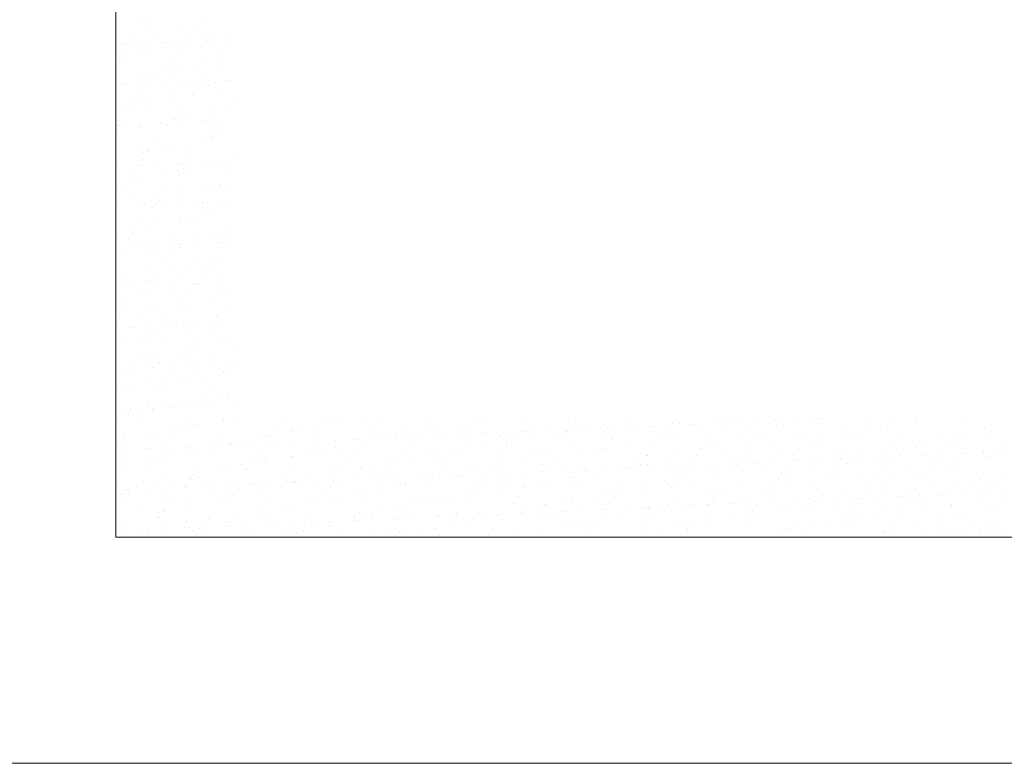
# Model space of a CAD drawing. Header units: millimetres. Extents: x -2274 to 12297, y -16157 to 26321.
# Tile 171 of 256: x -2031 to -1866, y -662 to -537. Entities that reach past the tile are written whole.
import ezdxf

# ---------------------------------------------------------------- set-up
doc = ezdxf.new("R2010")
doc.units = ezdxf.units.MM
doc.layers.add('-ŚCIANY NOŚNE', color=4, linetype='Continuous', lineweight=53)
doc.layers.add('KRESKOWANIE', color=8, linetype='Continuous')

msp = doc.modelspace()

# ---------------------------------------------------------------- linework, layer by layer
at = {"layer": '-ŚCIANY NOŚNE', "color": 253, "lineweight": 13}
for p, q in [((-2015, -51), (-2015, -624)), ((-2015, -624), (-1700, -624)), ((-2143, -662), (-1993, -662)), ((-1993, -662), (-1700, -662))]:
    msp.add_line(p, q, dxfattribs=at)
at = {"layer": 'KRESKOWANIE', "color": 253, "linetype": 'Continuous', "lineweight": 13}
for p, q in [((-2011.57, -537.66), (-2011.57, -537.66)), ((-2009.31, -537.29), (-2009.31, -537.29)), ((-2004.29, -538.16), (-2004.29, -538.16)), ((-2000.18, -537.41), (-2000.18, -537.41)), ((-2012.5, -539.57), (-2012.5, -539.57)), ((-2010.12, -538.35), (-2010.12, -538.35)), ((-2008.43, -539.09), (-2008.43, -539.09)), ((-2001.95, -538.41), (-2001.95, -538.41)), ((-1999.8, -539.41), (-1999.8, -539.41)), ((-1998.56, -539.14), (-1998.56, -539.14)), ((-2014.02, -541.17), (-2014.02, -541.17)), ((-2013.39, -541.14), (-2013.39, -541.14)), ((-2012.24, -541.11), (-2012.24, -541.11)), ((-2010.39, -541.01), (-2010.39, -541.01)), ((-2006.97, -540.86), (-2006.97, -540.86)), ((-2006.33, -540.83), (-2006.33, -540.83)), ((-2005.62, -540.71), (-2005.62, -540.71)), ((-2004.03, -541.12), (-2004.03, -541.12)), ((-2003.34, -540.7), (-2003.34, -540.7)), ((-2003.22, -540.06), (-2003.22, -540.06)), ((-1999.91, -540.55), (-1999.91, -540.55)), ((-1999.28, -540.52), (-1999.28, -540.52)), ((-1996.6, -540.76), (-1996.6, -540.76)), ((-1996.28, -540.39), (-1996.28, -540.39)), ((-1995.87, -541.19), (-1995.87, -541.19)), ((-2013.51, -542.76), (-2013.51, -542.76)), ((-2011.33, -541.97), (-2011.33, -541.97)), ((-2010.09, -541.7), (-2010.09, -541.7)), ((-2008.93, -542.92), (-2008.93, -542.92)), ((-2004.85, -542.44), (-2004.85, -542.44)), ((-2000.71, -541.5), (-2000.71, -541.5)), ((-1997.13, -542.84), (-1997.13, -542.84)), ((-2014.32, -543.82), (-2014.32, -543.82)), ((-2013.04, -543.66), (-2013.04, -543.66)), ((-2006.15, -543.88), (-2006.15, -543.88)), ((-2004.14, -544.74), (-2004.14, -544.74)), ((-1999.68, -543.75), (-1999.68, -543.75)), ((-1997.95, -543.9), (-1997.95, -543.9)), ((-2011.21, -546.31), (-2011.21, -546.31)), ((-2007.42, -545.54), (-2007.42, -545.54)), ((-2005.38, -545.02), (-2005.38, -545.02)), ((-2005.36, -546.26), (-2005.36, -546.26)), ((-2001.28, -545.78), (-2001.28, -545.78)), ((-1997.14, -544.85), (-1997.14, -544.85)), ((-2014.22, -547.98), (-2014.22, -547.98)), ((-2013.61, -547.94), (-2013.61, -547.94)), ((-2010.79, -547.84), (-2010.79, -547.84)), ((-2010.16, -547.81), (-2010.16, -547.81)), ((-2009.47, -547.01), (-2009.47, -547.01)), ((-2008.23, -546.59), (-2008.23, -546.59)), ((-2007.16, -547.68), (-2007.16, -547.68)), ((-2003.74, -547.53), (-2003.74, -547.53)), ((-2003.1, -547.5), (-2003.1, -547.5)), ((-2000.11, -547.37), (-2000.11, -547.37)), ((-2000.06, -546.66), (-2000.06, -546.66)), ((-1999.43, -548.06), (-1999.43, -548.06)), ((-1998.19, -547.79), (-1998.19, -547.79)), ((-1996.68, -547.22), (-1996.68, -547.22)), ((-1996.05, -547.19), (-1996.05, -547.19)), ((-2010.35, -549.35), (-2010.35, -549.35)), ((-2005.26, -549.36), (-2005.26, -549.36)), ((-2002.14, -549.37), (-2002.14, -549.37)), ((-2001.78, -549.61), (-2001.78, -549.61)), ((-2001.33, -548.31), (-2001.33, -548.31)), ((-1997.7, -549.13), (-1997.7, -549.13)), ((-2011.62, -551.01), (-2011.62, -551.01)), ((-2010.96, -550.62), (-2010.96, -550.62)), ((-2010.03, -551.29), (-2010.03, -551.29)), ((-2009.72, -550.35), (-2009.72, -550.35)), ((-2005.89, -550.36), (-2005.89, -550.36)), ((-1995.24, -551.09), (-1995.24, -551.09)), ((-2014.11, -551.77), (-2014.11, -551.77)), ((-2012.43, -552.06), (-2012.43, -552.06)), ((-2004.26, -552.13), (-2004.26, -552.13)), ((-1999.31, -552.4), (-1999.31, -552.4)), ((-1998.21, -552.96), (-1998.21, -552.96)), ((-1996.06, -552.15), (-1996.06, -552.15)), ((-2010.98, -554.65), (-2010.98, -554.65)), ((-2007.56, -554.5), (-2007.56, -554.5)), ((-2006.92, -554.47), (-2006.92, -554.47)), ((-2006.46, -554.64), (-2006.46, -554.64)), ((-2005.53, -553.78), (-2005.53, -553.78)), ((-2005.01, -553.67), (-2005.01, -553.67)), ((-2003.93, -554.34), (-2003.93, -554.34)), ((-2003.77, -553.39), (-2003.77, -553.39)), ((-2002.32, -553.7), (-2002.32, -553.7)), ((-2000.5, -554.19), (-2000.5, -554.19)), ((-1999.87, -554.17), (-1999.87, -554.17)), ((-1996.88, -554.04), (-1996.88, -554.04)), ((-2014.65, -555.86), (-2014.65, -555.86)), ((-2014.61, -554.81), (-2014.61, -554.81)), ((-2014.55, -554.83), (-2014.55, -554.83)), ((-2013.98, -554.78), (-2013.98, -554.78)), ((-2010.84, -554.96), (-2010.84, -554.96)), ((-2010.54, -555.12), (-2010.54, -555.12)), ((-2006.34, -554.84), (-2006.34, -554.84)), ((-1998.17, -554.91), (-1998.17, -554.91)), ((-2008.46, -557.6), (-2008.46, -557.6)), ((-2004.89, -558.01), (-2004.89, -558.01)), ((-2002.88, -557.99), (-2002.88, -557.99)), ((-2000.25, -557.62), (-2000.25, -557.62)), ((-1999.44, -556.56), (-1999.44, -556.56)), ((-1999.07, -556.71), (-1999.07, -556.71)), ((-1998.75, -557.05), (-1998.75, -557.05)), ((-1997.83, -556.44), (-1997.83, -556.44)), ((-2011.07, -559.21), (-2011.07, -559.21)), ((-2010.6, -559.27), (-2010.6, -559.27)), ((-2009.73, -559.25), (-2009.73, -559.25)), ((-2009.36, -559), (-2009.36, -559)), ((-2006.96, -558.47), (-2006.96, -558.47)), ((-2010.54, -560.31), (-2010.54, -560.31)), ((-2007.75, -561.32), (-2007.75, -561.32)), ((-2004.33, -561.17), (-2004.33, -561.17)), ((-2003.69, -561.14), (-2003.69, -561.14)), ((-2002.37, -560.38), (-2002.37, -560.38)), ((-2000.7, -561.01), (-2000.7, -561.01)), ((-1999.31, -561.33), (-1999.31, -561.33)), ((-1998.95, -561.05), (-1998.95, -561.05)), ((-1997.27, -560.86), (-1997.27, -560.86)), ((-1996.64, -560.83), (-1996.64, -560.83)), ((-1995.17, -560.4), (-1995.17, -560.4)), ((-2014.81, -561.63), (-2014.81, -561.63)), ((-2011.38, -561.48), (-2011.38, -561.48)), ((-2010.75, -561.45), (-2010.75, -561.45)), ((-2007.5, -562.56), (-2007.5, -562.56)), ((-2004.65, -562.32), (-2004.65, -562.32)), ((-2003.64, -562.03), (-2003.64, -562.03)), ((-2003.41, -562.04), (-2003.41, -562.04)), ((-2003.39, -561.81), (-2003.39, -561.81)), ((-2014.94, -564.6), (-2014.94, -564.6)), ((-2012.66, -563.07), (-2012.66, -563.07)), ((-2011.64, -563.49), (-2011.64, -563.49)), ((-2010.48, -563.61), (-2010.48, -563.61)), ((-2004.45, -563.09), (-2004.45, -563.09)), ((-1996.28, -563.15), (-1996.28, -563.15)), ((-2014.74, -565.78), (-2014.74, -565.78)), ((-2013.93, -564.73), (-2013.93, -564.73)), ((-2006.57, -565.85), (-2006.57, -565.85)), ((-2003.93, -565.91), (-2003.93, -565.91)), ((-1999.81, -565.16), (-1999.81, -565.16)), ((-1998.7, -565.36), (-1998.7, -565.36)), ((-1998.36, -565.86), (-1998.36, -565.86)), ((-1997.55, -564.81), (-1997.55, -564.81)), ((-1997.46, -565.09), (-1997.46, -565.09)), ((-1995.74, -564.68), (-1995.74, -564.68)), ((-2012.14, -567.32), (-2012.14, -567.32)), ((-2010.23, -567.92), (-2010.23, -567.92)), ((-2008.99, -567.65), (-2008.99, -567.65)), ((-2008.06, -566.84), (-2008.06, -566.84)), ((-2007.84, -567.5), (-2007.84, -567.5)), ((-2004.53, -566.66), (-2004.53, -566.66)), ((-2001.1, -567.84), (-2001.1, -567.84)), ((-2000.46, -567.81), (-2000.46, -567.81)), ((-1997.47, -567.68), (-1997.47, -567.68)), ((-2014.57, -568.43), (-2014.57, -568.43)), ((-2011.58, -568.3), (-2011.58, -568.3)), ((-2008.65, -568.56), (-2008.65, -568.56)), ((-2008.15, -568.15), (-2008.15, -568.15)), ((-2007.52, -568.12), (-2007.52, -568.12)), ((-2004.52, -567.99), (-2004.52, -567.99)), ((-2000.48, -568.63), (-2000.48, -568.63)), ((-2000.35, -569.25), (-2000.35, -569.25)), ((-1996.24, -568.51), (-1996.24, -568.51)), ((-2008.57, -570.67), (-2008.57, -570.67)), ((-2004.49, -570.19), (-2004.49, -570.19)), ((-2004.28, -570.97), (-2004.28, -570.97)), ((-2003.04, -570.69), (-2003.04, -570.69)), ((-2001.75, -570.28), (-2001.75, -570.28)), ((-1998.58, -569.7), (-1998.58, -569.7)), ((-2012.68, -571.41), (-2012.68, -571.41)), ((-2010.77, -571.32), (-2010.77, -571.32)), ((-2010.11, -572.26), (-2010.11, -572.26)), ((-2002.56, -571.34), (-2002.56, -571.34)), ((-1996.78, -572.6), (-1996.78, -572.6)), ((-2014.57, -573.25), (-2014.57, -573.25)), ((-2012.85, -574.03), (-2012.85, -574.03)), ((-2012.04, -572.97), (-2012.04, -572.97)), ((-2004.99, -574.01), (-2004.99, -574.01)), ((-2004.68, -574.1), (-2004.68, -574.1)), ((-2000.92, -573.53), (-2000.92, -573.53)), ((-1998.34, -574.01), (-1998.34, -574.01)), ((-1997.86, -574.51), (-1997.86, -574.51)), ((-1997.23, -574.48), (-1997.23, -574.48)), ((-1997.1, -573.74), (-1997.1, -573.74)), ((-1996.47, -574.11), (-1996.47, -574.11)), ((-1995.66, -573.05), (-1995.66, -573.05)), ((-2013.24, -575.69), (-2013.24, -575.69)), ((-2011.97, -575.12), (-2011.97, -575.12)), ((-2011.34, -575.09), (-2011.34, -575.09)), ((-2009.11, -574.76), (-2009.11, -574.76)), ((-2008.34, -574.96), (-2008.34, -574.96)), ((-2005.95, -575.75), (-2005.95, -575.75)), ((-2004.92, -574.81), (-2004.92, -574.81)), ((-2004.28, -574.79), (-2004.28, -574.79)), ((-2004.16, -575.31), (-2004.16, -575.31)), ((-2001.29, -574.65), (-2001.29, -574.65)), ((-2014.97, -576.79), (-2014.97, -576.79)), ((-2009.87, -576.57), (-2009.87, -576.57)), ((-2008.63, -576.3), (-2008.63, -576.3)), ((-2006.76, -576.81), (-2006.76, -576.81)), ((-2001.42, -577.36), (-2001.42, -577.36)), ((-1998.59, -576.87), (-1998.59, -576.87)), ((-1997.34, -576.88), (-1997.34, -576.88)), ((-2013.75, -579.52), (-2013.75, -579.52)), ((-2009.67, -579.04), (-2009.67, -579.04)), ((-2008.88, -579.57), (-2008.88, -579.57)), ((-2005.53, -578.11), (-2005.53, -578.11)), ((-2002.68, -579.34), (-2002.68, -579.34)), ((-1999.86, -578.52), (-1999.86, -578.52)), ((-1998.22, -578.35), (-1998.22, -578.35)), ((-2010.15, -581.22), (-2010.15, -581.22)), ((-2009.75, -580.91), (-2009.75, -580.91)), ((-2003.92, -579.62), (-2003.92, -579.62)), ((-2000.67, -579.58), (-2000.67, -579.58)), ((-1997.85, -580.71), (-1997.85, -580.71)), ((-2014.21, -581.9), (-2014.21, -581.9)), ((-2012.17, -581.94), (-2012.17, -581.94)), ((-2010.96, -582.28), (-2010.96, -582.28)), ((-2010.17, -582.87), (-2010.17, -582.87)), ((-2008.74, -581.79), (-2008.74, -581.79)), ((-2008.11, -581.76), (-2008.11, -581.76)), ((-2006.1, -582.39), (-2006.1, -582.39)), ((-2005.11, -581.63), (-2005.11, -581.63)), ((-2002.79, -582.34), (-2002.79, -582.34)), ((-2001.96, -581.45), (-2001.96, -581.45)), ((-2001.69, -581.48), (-2001.69, -581.48)), ((-2001.05, -581.45), (-2001.05, -581.45)), ((-1998.06, -581.32), (-1998.06, -581.32)), ((-1997.97, -582.67), (-1997.97, -582.67)), ((-1996.73, -582.39), (-1996.73, -582.39)), ((-2014.29, -583.61), (-2014.29, -583.61)), ((-2004.06, -584), (-2004.06, -584)), ((-2003.8, -583.96), (-2003.8, -583.96)), ((-2013.08, -585.04), (-2013.08, -585.04)), ((-2009.5, -585.22), (-2009.5, -585.22)), ((-2008.26, -584.95), (-2008.26, -584.95)), ((-2004.87, -585.05), (-2004.87, -585.05)), ((-2002.52, -585.74), (-2002.52, -585.74)), ((-1998.39, -584.8), (-1998.39, -584.8)), ((-1996.7, -585.12), (-1996.7, -585.12)), ((-2014.34, -586.69), (-2014.34, -586.69)), ((-2010.71, -586.96), (-2010.71, -586.96)), ((-2006.99, -587.81), (-2006.99, -587.81)), ((-2006.6, -586.22), (-2006.6, -586.22)), ((-1998.78, -587.83), (-1998.78, -587.83)), ((-1997.97, -586.77), (-1997.97, -586.77)), ((-1997.85, -587), (-1997.85, -587)), ((-2014.85, -587.89), (-2014.85, -587.89)), ((-2012.56, -588.76), (-2012.56, -588.76)), ((-2011.93, -588.74), (-2011.93, -588.74)), ((-2008.94, -588.61), (-2008.94, -588.61)), ((-2008.26, -589.47), (-2008.26, -589.47)), ((-2005.51, -588.46), (-2005.51, -588.46)), ((-2004.88, -588.43), (-2004.88, -588.43)), ((-2003.55, -588.27), (-2003.55, -588.27)), ((-2002.31, -587.99), (-2002.31, -587.99)), ((-2001.88, -588.3), (-2001.88, -588.3)), ((-1998.95, -589.08), (-1998.95, -589.08)), ((-1998.46, -588.15), (-1998.46, -588.15)), ((-1997.82, -588.12), (-1997.82, -588.12)), ((-2013.84, -590.55), (-2013.84, -590.55)), ((-2009.38, -589.56), (-2009.38, -589.56)), ((-2009.07, -590.52), (-2009.07, -590.52)), ((-2007.14, -590.31), (-2007.14, -590.31)), ((-2003.03, -589.56), (-2003.03, -589.56)), ((-2000.9, -590.59), (-2000.9, -590.59)), ((-1996.37, -591.04), (-1996.37, -591.04)), ((-2011.28, -591.24), (-2011.28, -591.24)), ((-2003.43, -592.61), (-2003.43, -592.61)), ((-2002.17, -592.24), (-2002.17, -592.24)), ((-1997.61, -591.32), (-1997.61, -591.32)), ((-1995.38, -592.43), (-1995.38, -592.43)), ((-2011.19, -593.29), (-2011.19, -593.29)), ((-2009.14, -593.87), (-2009.14, -593.87)), ((-2007.9, -593.6), (-2007.9, -593.6)), ((-2003.57, -593.66), (-2003.57, -593.66)), ((-2002.98, -593.3), (-2002.98, -593.3)), ((-1999.45, -592.91), (-1999.45, -592.91)), ((-2014.96, -595.16), (-2014.96, -595.16)), ((-2013.27, -596), (-2013.27, -596)), ((-2012.76, -595.58), (-2012.76, -595.58)), ((-2012.45, -594.94), (-2012.45, -594.94)), ((-2011.78, -595.07), (-2011.78, -595.07)), ((-2009.33, -595.43), (-2009.33, -595.43)), ((-2008.7, -595.4), (-2008.7, -595.4)), ((-2007.7, -594.59), (-2007.7, -594.59)), ((-2005.7, -595.27), (-2005.7, -595.27)), ((-2005.1, -596.06), (-2005.1, -596.06)), ((-2002.28, -595.12), (-2002.28, -595.12)), ((-2001.64, -595.1), (-2001.64, -595.1)), ((-1998.65, -594.97), (-1998.65, -594.97)), ((-1997.49, -595.65), (-1997.49, -595.65)), ((-1996.89, -596.08), (-1996.89, -596.08)), ((-1996.08, -595.02), (-1996.08, -595.02)), ((-1995.22, -594.82), (-1995.22, -594.82)), ((-2006.37, -597.71), (-2006.37, -597.71)), ((-2003.19, -596.92), (-2003.19, -596.92)), ((-2001.95, -596.64), (-2001.95, -596.64)), ((-1999.99, -597), (-1999.99, -597)), ((-1995.88, -596.26), (-1995.88, -596.26)), ((-2013.48, -599.2), (-2013.48, -599.2)), ((-2012.32, -599.16), (-2012.32, -599.16)), ((-2009.02, -598.21), (-2009.02, -598.21)), ((-2008.21, -598.42), (-2008.21, -598.42)), ((-2007.18, -598.77), (-2007.18, -598.77)), ((-2004.13, -597.94), (-2004.13, -597.94)), ((-1999.01, -598.84), (-1999.01, -598.84)), ((-2014.72, -599.48), (-2014.72, -599.48)), ((-2000.28, -600.49), (-2000.28, -600.49)), ((-1997.24, -599.97), (-1997.24, -599.97)), ((-1996.42, -600.35), (-1996.42, -600.35)), ((-1996, -599.69), (-1996, -599.69)), ((-2013.16, -602.41), (-2013.16, -602.41)), ((-2012.52, -602.38), (-2012.52, -602.38)), ((-2009.53, -602.25), (-2009.53, -602.25)), ((-2009.3, -601.53), (-2009.3, -601.53)), ((-2008.77, -602.52), (-2008.77, -602.52)), ((-2008.75, -602.51), (-2008.75, -602.51)), ((-2007.53, -602.25), (-2007.53, -602.25)), ((-2006.1, -602.1), (-2006.1, -602.1)), ((-2005.47, -602.07), (-2005.47, -602.07)), ((-2004.63, -601.76), (-2004.63, -601.76)), ((-2003.07, -601.26), (-2003.07, -601.26)), ((-2002.47, -601.94), (-2002.47, -601.94)), ((-2001.09, -601.55), (-2001.09, -601.55)), ((-2000.56, -601.28), (-2000.56, -601.28)), ((-1999.05, -601.79), (-1999.05, -601.79)), ((-1998.41, -601.76), (-1998.41, -601.76)), ((-1995.42, -601.63), (-1995.42, -601.63)), ((-2014.6, -603.81), (-2014.6, -603.81)), ((-2012.88, -603.44), (-2012.88, -603.44)), ((-2011.38, -604.24), (-2011.38, -604.24)), ((-2010.56, -603.19), (-2010.56, -603.19)), ((-2003.21, -604.31), (-2003.21, -604.31)), ((-1997.12, -604.3), (-1997.12, -604.3)), ((-1995, -604.32), (-1995, -604.32)), ((-1986.83, -604.39), (-1986.83, -604.39)), ((-1978.63, -604.41), (-1978.63, -604.41)), ((-1972.83, -604.14), (-1972.83, -604.14)), ((-1937.62, -604.21), (-1937.62, -604.21)), ((-1928.7, -604.36), (-1928.7, -604.36)), ((-1904.58, -604.14), (-1904.58, -604.14)), ((-1900.48, -604.3), (-1900.48, -604.3)), ((-1898.19, -604.2), (-1898.19, -604.2)), ((-1897.05, -604.15), (-1897.05, -604.15)), ((-1896.42, -604.12), (-1896.42, -604.12)), ((-1880.49, -604.1), (-1880.49, -604.1)), ((-2005.17, -605.86), (-2005.17, -605.86)), ((-2004.48, -605.96), (-2004.48, -605.96)), ((-2002.82, -605.57), (-2002.82, -605.57)), ((-2001.58, -605.29), (-2001.58, -605.29)), ((-2001.06, -605.11), (-2001.06, -605.11)), ((-1996.98, -604.63), (-1996.98, -604.63)), ((-1988.1, -606.04), (-1988.1, -606.04)), ((-1985.34, -606.06), (-1985.34, -606.06)), ((-1984.1, -605.78), (-1984.1, -605.78)), ((-1981.08, -605.82), (-1981.08, -605.82)), ((-1979.64, -604.8), (-1979.64, -604.8)), ((-1976.94, -604.89), (-1976.94, -604.89)), ((-1970.46, -604.47), (-1970.46, -604.47)), ((-1962.25, -604.49), (-1962.25, -604.49)), ((-1962.16, -605.29), (-1962.16, -605.29)), ((-1956.93, -605.33), (-1956.93, -605.33)), ((-1954.08, -604.55), (-1954.08, -604.55)), ((-1952.85, -604.85), (-1952.85, -604.85)), ((-1945.88, -604.57), (-1945.88, -604.57)), ((-1944.68, -605.78), (-1944.68, -605.78)), ((-1939.38, -605.99), (-1939.38, -605.99)), ((-1938.86, -604.48), (-1938.86, -604.48)), ((-1938.74, -605.97), (-1938.74, -605.97)), ((-1937.71, -604.64), (-1937.71, -604.64)), ((-1936.95, -606.04), (-1936.95, -606.04)), ((-1935.75, -605.84), (-1935.75, -605.84)), ((-1932.81, -605.11), (-1932.81, -605.11)), ((-1932.32, -605.69), (-1932.32, -605.69)), ((-1931.69, -605.66), (-1931.69, -605.66)), ((-1929.5, -604.65), (-1929.5, -604.65)), ((-1928.7, -605.53), (-1928.7, -605.53)), ((-1925.27, -605.38), (-1925.27, -605.38)), ((-1924.64, -605.35), (-1924.64, -605.35)), ((-1921.64, -605.22), (-1921.64, -605.22)), ((-1921.38, -604.97), (-1921.38, -604.97)), ((-1921.34, -604.72), (-1921.34, -604.72)), ((-1920.14, -604.7), (-1920.14, -604.7)), ((-1918.22, -605.07), (-1918.22, -605.07)), ((-1917.58, -605.04), (-1917.58, -605.04)), ((-1914.59, -604.91), (-1914.59, -604.91)), ((-1913.13, -604.73), (-1913.13, -604.73)), ((-1912.8, -605.55), (-1912.8, -605.55)), ((-1911.16, -604.76), (-1911.16, -604.76)), ((-1910.53, -604.73), (-1910.53, -604.73)), ((-1908.72, -605.07), (-1908.72, -605.07)), ((-1907.53, -604.6), (-1907.53, -604.6)), ((-1904.96, -604.8), (-1904.96, -604.8)), ((-1904.11, -604.45), (-1904.11, -604.45)), ((-1903.9, -605.47), (-1903.9, -605.47)), ((-1903.47, -604.43), (-1903.47, -604.43)), ((-1902.66, -605.19), (-1902.66, -605.19)), ((-1896.75, -604.81), (-1896.75, -604.81)), ((-1888.68, -605.33), (-1888.68, -605.33)), ((-1888.59, -604.88), (-1888.59, -604.88)), ((-1886.42, -605.96), (-1886.42, -605.96)), ((-1885.18, -605.68), (-1885.18, -605.68)), ((-1884.57, -604.58), (-1884.57, -604.58)), ((-1880.71, -604.69), (-1880.71, -604.69)), ((-1880.38, -604.9), (-1880.38, -604.9)), ((-1872.21, -604.96), (-1872.21, -604.96)), ((-1868.67, -605.77), (-1868.67, -605.77)), ((-2013.49, -607), (-2013.49, -607)), ((-2013.39, -607.27), (-2013.39, -607.27)), ((-2009.31, -606.79), (-2009.31, -606.79)), ((-2008.65, -606.86), (-2008.65, -606.86)), ((-2005.29, -607.02), (-2005.29, -607.02)), ((-1997.12, -607.09), (-1997.12, -607.09)), ((-1991.17, -607.35), (-1991.17, -607.35)), ((-1989.27, -607.05), (-1989.27, -607.05)), ((-1988.91, -607.1), (-1988.91, -607.1)), ((-1985.16, -606.3), (-1985.16, -606.3)), ((-1980.75, -607.17), (-1980.75, -607.17)), ((-1978.08, -607.68), (-1978.08, -607.68)), ((-1974.65, -607.53), (-1974.65, -607.53)), ((-1974.02, -607.51), (-1974.02, -607.51)), ((-1972.54, -607.18), (-1972.54, -607.18)), ((-1971.73, -606.12), (-1971.73, -606.12)), ((-1971.02, -607.38), (-1971.02, -607.38)), ((-1969.26, -607.49), (-1969.26, -607.49)), ((-1967.87, -606.55), (-1967.87, -606.55)), ((-1967.6, -607.23), (-1967.6, -607.23)), ((-1966.96, -607.2), (-1966.96, -607.2)), ((-1966.63, -606.28), (-1966.63, -606.28)), ((-1965.18, -607.01), (-1965.18, -607.01)), ((-1964.37, -607.25), (-1964.37, -607.25)), ((-1963.97, -607.07), (-1963.97, -607.07)), ((-1961.04, -606.08), (-1961.04, -606.08)), ((-1960.54, -606.92), (-1960.54, -606.92)), ((-1959.91, -606.89), (-1959.91, -606.89)), ((-1956.91, -606.76), (-1956.91, -606.76)), ((-1956.16, -607.26), (-1956.16, -607.26)), ((-1955.35, -606.21), (-1955.35, -606.21)), ((-1953.49, -606.61), (-1953.49, -606.61)), ((-1952.85, -606.58), (-1952.85, -606.58)), ((-1950.39, -607.04), (-1950.39, -607.04)), ((-1949.86, -606.45), (-1949.86, -606.45)), ((-1949.15, -606.77), (-1949.15, -606.77)), ((-1948, -607.33), (-1948, -607.33)), ((-1946.43, -606.3), (-1946.43, -606.3)), ((-1945.8, -606.27), (-1945.8, -606.27)), ((-1945.14, -607.27), (-1945.14, -607.27)), ((-1942.8, -606.14), (-1942.8, -606.14)), ((-1941.03, -606.52), (-1941.03, -606.52)), ((-1939.79, -607.35), (-1939.79, -607.35)), ((-1938.98, -606.29), (-1938.98, -606.29)), ((-1932.91, -607.53), (-1932.91, -607.53)), ((-1931.67, -607.26), (-1931.67, -607.26)), ((-1931.62, -607.41), (-1931.62, -607.41)), ((-1927.2, -606.27), (-1927.2, -606.27)), ((-1925.13, -607.71), (-1925.13, -607.71)), ((-1923.42, -607.43), (-1923.42, -607.43)), ((-1922.6, -606.37), (-1922.6, -606.37)), ((-1921.05, -607.23), (-1921.05, -607.23)), ((-1916.91, -606.3), (-1916.91, -606.3)), ((-1915.25, -607.49), (-1915.25, -607.49)), ((-1909.72, -606.76), (-1909.72, -606.76)), ((-1907.04, -607.51), (-1907.04, -607.51)), ((-1906.23, -606.45), (-1906.23, -606.45)), ((-1901.01, -607.48), (-1901.01, -607.48)), ((-1898.87, -607.57), (-1898.87, -607.57)), ((-1896.9, -606.74), (-1896.9, -606.74)), ((-1892.82, -606.26), (-1892.82, -606.26)), ((-1892.25, -607.25), (-1892.25, -607.25)), ((-1890.67, -607.59), (-1890.67, -607.59)), ((-1889.85, -606.53), (-1889.85, -606.53)), ((-1882.5, -607.66), (-1882.5, -607.66)), ((-1876.92, -607.45), (-1876.92, -607.45)), ((-1874.29, -607.67), (-1874.29, -607.67)), ((-1873.48, -606.61), (-1873.48, -606.61)), ((-1872.78, -606.52), (-1872.78, -606.52)), ((-1868.94, -606.45), (-1868.94, -606.45)), ((-1867.7, -606.17), (-1867.7, -606.17)), ((-2014.76, -608.66), (-2014.76, -608.66)), ((-2014.35, -608.13), (-2014.35, -608.13)), ((-2013.35, -609.22), (-2013.35, -609.22)), ((-2013.11, -607.85), (-2013.11, -607.85)), ((-2009.92, -609.07), (-2009.92, -609.07)), ((-2009.29, -609.05), (-2009.29, -609.05)), ((-2006.29, -608.92), (-2006.29, -608.92)), ((-2002.87, -608.77), (-2002.87, -608.77)), ((-2002.23, -608.74), (-2002.23, -608.74)), ((-2001.6, -609.2), (-2001.6, -609.2)), ((-1999.24, -608.61), (-1999.24, -608.61)), ((-1998.39, -608.74), (-1998.39, -608.74)), ((-1997.49, -608.46), (-1997.49, -608.46)), ((-1996.88, -608.62), (-1996.88, -608.62)), ((-1995.81, -608.46), (-1995.81, -608.46)), ((-1995.64, -608.34), (-1995.64, -608.34)), ((-1995.18, -608.43), (-1995.18, -608.43)), ((-1993.41, -607.98), (-1993.41, -607.98)), ((-1992.19, -608.3), (-1992.19, -608.3)), ((-1988.76, -608.15), (-1988.76, -608.15)), ((-1988.13, -608.12), (-1988.13, -608.12)), ((-1985.13, -607.99), (-1985.13, -607.99)), ((-1982.01, -608.82), (-1982.01, -608.82)), ((-1981.71, -607.84), (-1981.71, -607.84)), ((-1981.07, -607.81), (-1981.07, -607.81)), ((-1979.4, -609.11), (-1979.4, -609.11)), ((-1978.16, -608.83), (-1978.16, -608.83)), ((-1977.51, -609.17), (-1977.51, -609.17)), ((-1973.69, -607.84), (-1973.69, -607.84)), ((-1973.37, -608.23), (-1973.37, -608.23)), ((-1965.64, -608.9), (-1965.64, -608.9)), ((-1960.68, -609.32), (-1960.68, -609.32)), ((-1956.21, -608.33), (-1956.21, -608.33)), ((-1953.36, -608.68), (-1953.36, -608.68)), ((-1949.28, -608.2), (-1949.28, -608.2)), ((-1949.26, -608.98), (-1949.26, -608.98)), ((-1938.73, -608.82), (-1938.73, -608.82)), ((-1932.89, -609.06), (-1932.89, -609.06)), ((-1929.24, -608.45), (-1929.24, -608.45)), ((-1921.26, -609.31), (-1921.26, -609.31)), ((-1916.52, -609.15), (-1916.52, -609.15)), ((-1915.43, -608.02), (-1915.43, -608.02)), ((-1914.19, -607.75), (-1914.19, -607.75)), ((-1909.22, -608.9), (-1909.22, -608.9)), ((-1905.15, -608.42), (-1905.15, -608.42)), ((-1900.14, -609.23), (-1900.14, -609.23)), ((-1897.95, -608.51), (-1897.95, -608.51)), ((-1896.71, -608.24), (-1896.71, -608.24)), ((-1885.11, -608.67), (-1885.11, -608.67)), ((-1883.77, -609.31), (-1883.77, -609.31)), ((-1881, -607.93), (-1881, -607.93)), ((-1880.47, -609), (-1880.47, -609)), ((-1879.23, -608.73), (-1879.23, -608.73)), ((-1874.77, -607.74), (-1874.77, -607.74)), ((-1866.12, -607.74), (-1866.12, -607.74)), ((-2009.81, -610.62), (-2009.81, -610.62)), ((-2007.41, -609.78), (-2007.41, -609.78)), ((-2007.17, -610.9), (-2007.17, -610.9)), ((-2005.74, -610.14), (-2005.74, -610.14)), ((-2002.7, -609.91), (-2002.7, -609.91)), ((-1999.2, -609.8), (-1999.2, -609.8)), ((-1991.03, -609.86), (-1991.03, -609.86)), ((-1985.7, -610.39), (-1985.7, -610.39)), ((-1985.22, -610.4), (-1985.22, -610.4)), ((-1982.82, -609.88), (-1982.82, -609.88)), ((-1981.58, -609.65), (-1981.58, -609.65)), ((-1974.66, -609.94), (-1974.66, -609.94)), ((-1967.74, -610.89), (-1967.74, -610.89)), ((-1966.45, -609.96), (-1966.45, -609.96)), ((-1965.68, -610.84), (-1965.68, -610.84)), ((-1961.92, -609.6), (-1961.92, -609.6)), ((-1961.61, -610.36), (-1961.61, -610.36)), ((-1958.28, -610.02), (-1958.28, -610.02)), ((-1957.47, -609.42), (-1957.47, -609.42)), ((-1950.08, -610.04), (-1950.08, -610.04)), ((-1944.44, -610.09), (-1944.44, -610.09)), ((-1943.2, -609.81), (-1943.2, -609.81)), ((-1941.91, -610.11), (-1941.91, -610.11)), ((-1941.57, -610.61), (-1941.57, -610.61)), ((-1937.45, -609.87), (-1937.45, -609.87)), ((-1933.7, -610.12), (-1933.7, -610.12)), ((-1933.38, -609.39), (-1933.38, -609.39)), ((-1926.96, -610.58), (-1926.96, -610.58)), ((-1925.72, -610.3), (-1925.72, -610.3)), ((-1925.53, -610.19), (-1925.53, -610.19)), ((-1917.47, -610.58), (-1917.47, -610.58)), ((-1917.33, -610.2), (-1917.33, -610.2)), ((-1913.34, -609.64), (-1913.34, -609.64)), ((-1909.16, -610.27), (-1909.16, -610.27)), ((-1908.24, -610.79), (-1908.24, -610.79)), ((-1903.78, -609.8), (-1903.78, -609.8)), ((-1900.95, -610.29), (-1900.95, -610.29)), ((-1897.44, -610.83), (-1897.44, -610.83)), ((-1897.25, -610.96), (-1897.25, -610.96)), ((-1893.82, -610.81), (-1893.82, -610.81)), ((-1893.32, -610.09), (-1893.32, -610.09)), ((-1893.19, -610.79), (-1893.19, -610.79)), ((-1892.78, -610.35), (-1892.78, -610.35)), ((-1890.19, -610.66), (-1890.19, -610.66)), ((-1889.25, -609.61), (-1889.25, -609.61)), ((-1886.77, -610.51), (-1886.77, -610.51)), ((-1886.3, -610.3), (-1886.3, -610.3)), ((-1886.13, -610.48), (-1886.13, -610.48)), ((-1884.58, -610.37), (-1884.58, -610.37)), ((-1883.14, -610.35), (-1883.14, -610.35)), ((-1879.71, -610.2), (-1879.71, -610.2)), ((-1879.08, -610.17), (-1879.08, -610.17)), ((-1876.41, -610.43), (-1876.41, -610.43)), ((-1876.08, -610.04), (-1876.08, -610.04)), ((-1873.34, -610.8), (-1873.34, -610.8)), ((-1872.66, -609.89), (-1872.66, -609.89)), ((-1872.02, -609.86), (-1872.02, -609.86)), ((-1869.21, -609.86), (-1869.21, -609.86)), ((-1869.03, -609.73), (-1869.03, -609.73)), ((-1868.82, -610.79), (-1868.82, -610.79)), ((-1868.2, -610.45), (-1868.2, -610.45)), ((-1867.39, -609.39), (-1867.39, -609.39)), ((-1865.6, -609.58), (-1865.6, -609.58)), ((-2014.23, -612.46), (-2014.23, -612.46)), ((-2013.93, -611.36), (-2013.93, -611.36)), ((-2009.49, -612.49), (-2009.49, -612.49)), ((-2008.67, -611.43), (-2008.67, -611.43)), ((-2008.41, -611.17), (-2008.41, -611.17)), ((-2001.32, -612.56), (-2001.32, -612.56)), ((-1998.02, -612.55), (-1998.02, -612.55)), ((-1993.91, -611.81), (-1993.91, -611.81)), ((-1993.11, -612.57), (-1993.11, -612.57)), ((-1992.3, -611.51), (-1992.3, -611.51)), ((-1990.93, -611.66), (-1990.93, -611.66)), ((-1989.83, -611.33), (-1989.83, -611.33)), ((-1989.69, -611.39), (-1989.69, -611.39)), ((-1984.94, -612.64), (-1984.94, -612.64)), ((-1976.74, -612.65), (-1976.74, -612.65)), ((-1975.92, -611.6), (-1975.92, -611.6)), ((-1973.93, -612.52), (-1973.93, -612.52)), ((-1973.45, -612.15), (-1973.45, -612.15)), ((-1972.21, -611.88), (-1972.21, -611.88)), ((-1969.8, -611.58), (-1969.8, -611.58)), ((-1959.55, -611.68), (-1959.55, -611.68)), ((-1955.97, -612.64), (-1955.97, -612.64)), ((-1954.73, -612.37), (-1954.73, -612.37)), ((-1950.27, -611.38), (-1950.27, -611.38)), ((-1949.78, -612.03), (-1949.78, -612.03)), ((-1945.7, -611.55), (-1945.7, -611.55)), ((-1943.18, -611.76), (-1943.18, -611.76)), ((-1936.15, -612.66), (-1936.15, -612.66)), ((-1935.51, -612.63), (-1935.51, -612.63)), ((-1932.79, -611.87), (-1932.79, -611.87)), ((-1932.52, -612.5), (-1932.52, -612.5)), ((-1929.09, -612.35), (-1929.09, -612.35)), ((-1928.46, -612.33), (-1928.46, -612.33)), ((-1926.8, -611.84), (-1926.8, -611.84)), ((-1925.66, -611.8), (-1925.66, -611.8)), ((-1925.46, -612.2), (-1925.46, -612.2)), ((-1922.04, -612.05), (-1922.04, -612.05)), ((-1921.55, -611.06), (-1921.55, -611.06)), ((-1921.4, -612.02), (-1921.4, -612.02)), ((-1918.41, -611.89), (-1918.41, -611.89)), ((-1915.31, -612.36), (-1915.31, -612.36)), ((-1914.98, -611.74), (-1914.98, -611.74)), ((-1914.35, -611.71), (-1914.35, -611.71)), ((-1911.35, -611.58), (-1911.35, -611.58)), ((-1910.43, -611.92), (-1910.43, -611.92)), ((-1909.48, -611.07), (-1909.48, -611.07)), ((-1907.93, -611.43), (-1907.93, -611.43)), ((-1907.29, -611.4), (-1907.29, -611.4)), ((-1905.65, -612.25), (-1905.65, -612.25)), ((-1904.3, -611.27), (-1904.3, -611.27)), ((-1901.57, -611.77), (-1901.57, -611.77)), ((-1900.87, -611.12), (-1900.87, -611.12)), ((-1900.24, -611.09), (-1900.24, -611.09)), ((-1894.05, -612), (-1894.05, -612)), ((-1892, -611.56), (-1892, -611.56)), ((-1890.76, -611.28), (-1890.76, -611.28)), ((-1881.53, -612.02), (-1881.53, -612.02)), ((-1877.68, -612.08), (-1877.68, -612.08)), ((-1877.42, -611.28), (-1877.42, -611.28)), ((-1874.52, -612.05), (-1874.52, -612.05)), ((-1873.28, -611.78), (-1873.28, -611.78)), ((-2006.24, -613.97), (-2006.24, -613.97)), ((-2002.59, -614.21), (-2002.59, -614.21)), ((-2002.46, -614.22), (-2002.46, -614.22)), ((-2002.16, -613.48), (-2002.16, -613.48)), ((-2001.22, -613.94), (-2001.22, -613.94)), ((-1996.75, -612.95), (-1996.75, -612.95)), ((-1986.21, -614.29), (-1986.21, -614.29)), ((-1982.12, -613.74), (-1982.12, -613.74)), ((-1979.28, -613.45), (-1979.28, -613.45)), ((-1978.01, -613), (-1978.01, -613)), ((-1971.42, -614.2), (-1971.42, -614.2)), ((-1970.79, -614.17), (-1970.79, -614.17)), ((-1968.57, -612.72), (-1968.57, -612.72)), ((-1967.79, -614.04), (-1967.79, -614.04)), ((-1964.37, -613.89), (-1964.37, -613.89)), ((-1963.73, -613.87), (-1963.73, -613.87)), ((-1962.11, -614.18), (-1962.11, -614.18)), ((-1961.8, -613.94), (-1961.8, -613.94)), ((-1960.74, -613.74), (-1960.74, -613.74)), ((-1960.36, -612.74), (-1960.36, -612.74)), ((-1958.03, -613.7), (-1958.03, -613.7)), ((-1957.31, -613.59), (-1957.31, -613.59)), ((-1956.68, -613.56), (-1956.68, -613.56)), ((-1953.89, -612.77), (-1953.89, -612.77)), ((-1953.68, -613.43), (-1953.68, -613.43)), ((-1952.19, -612.8), (-1952.19, -612.8)), ((-1950.26, -613.28), (-1950.26, -613.28)), ((-1949.62, -613.25), (-1949.62, -613.25)), ((-1946.63, -613.12), (-1946.63, -613.12)), ((-1943.99, -612.82), (-1943.99, -612.82)), ((-1943.2, -612.97), (-1943.2, -612.97)), ((-1942.57, -612.94), (-1942.57, -612.94)), ((-1939.57, -612.81), (-1939.57, -612.81)), ((-1938.49, -613.13), (-1938.49, -613.13)), ((-1937.99, -613.96), (-1937.99, -613.96)), ((-1937.25, -612.86), (-1937.25, -612.86)), ((-1935.82, -612.88), (-1935.82, -612.88)), ((-1933.88, -613.22), (-1933.88, -613.22)), ((-1929.8, -612.74), (-1929.8, -612.74)), ((-1927.61, -612.9), (-1927.61, -612.9)), ((-1921.01, -613.63), (-1921.01, -613.63)), ((-1919.77, -613.35), (-1919.77, -613.35)), ((-1919.45, -612.96), (-1919.45, -612.96)), ((-1913.9, -613.92), (-1913.9, -613.92)), ((-1911.24, -612.98), (-1911.24, -612.98)), ((-1909.76, -612.99), (-1909.76, -612.99)), ((-1903.53, -614.12), (-1903.53, -614.12)), ((-1903.07, -613.05), (-1903.07, -613.05)), ((-1902.29, -613.84), (-1902.29, -613.84)), ((-1897.83, -612.85), (-1897.83, -612.85)), ((-1894.86, -613.06), (-1894.86, -613.06)), ((-1893.86, -614.18), (-1893.86, -614.18)), ((-1889.75, -613.44), (-1889.75, -613.44)), ((-1886.7, -613.13), (-1886.7, -613.13)), ((-1885.67, -612.96), (-1885.67, -612.96)), ((-1884.81, -614.33), (-1884.81, -614.33)), ((-1880.35, -613.34), (-1880.35, -613.34)), ((-1878.49, -613.14), (-1878.49, -613.14)), ((-1870.32, -613.21), (-1870.32, -613.21)), ((-1869.77, -614.14), (-1869.77, -614.14)), ((-1865.63, -613.21), (-1865.63, -613.21)), ((-2014.49, -615.64), (-2014.49, -615.64)), ((-2011.6, -615.25), (-2011.6, -615.25)), ((-2010.35, -614.71), (-2010.35, -614.71)), ((-2010.12, -615.89), (-2010.12, -615.89)), ((-2008.29, -615.51), (-2008.29, -615.51)), ((-2006.69, -615.74), (-2006.69, -615.74)), ((-2006.06, -615.71), (-2006.06, -615.71)), ((-2003.4, -615.27), (-2003.4, -615.27)), ((-2003.06, -615.58), (-2003.06, -615.58)), ((-1999.64, -615.43), (-1999.64, -615.43)), ((-1999, -615.41), (-1999, -615.41)), ((-1996.01, -615.28), (-1996.01, -615.28)), ((-1995.23, -615.33), (-1995.23, -615.33)), ((-1994.45, -615.9), (-1994.45, -615.9)), ((-1992.58, -615.13), (-1992.58, -615.13)), ((-1991.95, -615.1), (-1991.95, -615.1)), ((-1990.34, -615.15), (-1990.34, -615.15)), ((-1988.95, -614.97), (-1988.95, -614.97)), ((-1987.02, -615.35), (-1987.02, -615.35)), ((-1986.26, -614.67), (-1986.26, -614.67)), ((-1985.53, -614.82), (-1985.53, -614.82)), ((-1984.98, -614.71), (-1984.98, -614.71)), ((-1984.89, -614.79), (-1984.89, -614.79)), ((-1983.74, -614.43), (-1983.74, -614.43)), ((-1981.9, -614.66), (-1981.9, -614.66)), ((-1978.85, -615.41), (-1978.85, -615.41)), ((-1978.47, -614.51), (-1978.47, -614.51)), ((-1977.84, -614.48), (-1977.84, -614.48)), ((-1974.85, -614.35), (-1974.85, -614.35)), ((-1970.65, -615.43), (-1970.65, -615.43)), ((-1970.36, -615.86), (-1970.36, -615.86)), ((-1969.84, -614.37), (-1969.84, -614.37)), ((-1967.5, -615.2), (-1967.5, -615.2)), ((-1966.26, -614.93), (-1966.26, -614.93)), ((-1966.22, -614.93), (-1966.22, -614.93)), ((-1962.48, -615.5), (-1962.48, -615.5)), ((-1954.27, -615.51), (-1954.27, -615.51)), ((-1953.46, -614.45), (-1953.46, -614.45)), ((-1950.02, -615.69), (-1950.02, -615.69)), ((-1948.78, -615.42), (-1948.78, -615.42)), ((-1946.21, -615.37), (-1946.21, -615.37)), ((-1946.11, -615.58), (-1946.11, -615.58)), ((-1944.32, -614.43), (-1944.32, -614.43)), ((-1942.13, -614.89), (-1942.13, -614.89)), ((-1937.9, -615.59), (-1937.9, -615.59)), ((-1937.09, -614.54), (-1937.09, -614.54)), ((-1931.3, -615.91), (-1931.3, -615.91)), ((-1929.73, -615.66), (-1929.73, -615.66)), ((-1926.84, -614.92), (-1926.84, -614.92)), ((-1922.09, -615.15), (-1922.09, -615.15)), ((-1921.52, -615.67), (-1921.52, -615.67)), ((-1920.71, -614.62), (-1920.71, -614.62)), ((-1917.98, -614.4), (-1917.98, -614.4)), ((-1913.36, -615.74), (-1913.36, -615.74)), ((-1909.36, -615.41), (-1909.36, -615.41)), ((-1905.15, -615.76), (-1905.15, -615.76)), ((-1904.34, -614.7), (-1904.34, -614.7)), ((-1902.08, -615.59), (-1902.08, -615.59)), ((-1898, -615.11), (-1898, -615.11)), ((-1896.98, -615.82), (-1896.98, -615.82)), ((-1891.88, -615.9), (-1891.88, -615.9)), ((-1888.78, -615.84), (-1888.78, -615.84)), ((-1887.96, -614.78), (-1887.96, -614.78)), ((-1886.05, -614.61), (-1886.05, -614.61)), ((-1880.61, -615.9), (-1880.61, -615.9)), ((-1877.96, -615.37), (-1877.96, -615.37)), ((-1873.85, -614.62), (-1873.85, -614.62)), ((-1872.4, -615.92), (-1872.4, -615.92)), ((-1871.59, -614.86), (-1871.59, -614.86)), ((-1868.57, -615.1), (-1868.57, -615.1)), ((-1867.33, -614.82), (-1867.33, -614.82)), ((-2013.99, -616.78), (-2013.99, -616.78)), ((-2013.75, -616.05), (-2013.75, -616.05)), ((-2013.11, -616.02), (-2013.11, -616.02)), ((-2012.87, -616.9), (-2012.87, -616.9)), ((-2012.75, -616.5), (-2012.75, -616.5)), ((-2002.67, -617.31), (-2002.67, -617.31)), ((-1998.59, -616.83), (-1998.59, -616.83)), ((-1996.51, -617.27), (-1996.51, -617.27)), ((-1996.5, -616.99), (-1996.5, -616.99)), ((-1995.27, -616.99), (-1995.27, -616.99)), ((-1990.81, -616), (-1990.81, -616)), ((-1980.12, -617.07), (-1980.12, -617.07)), ((-1978.55, -617.09), (-1978.55, -617.09)), ((-1977.79, -617.48), (-1977.79, -617.48)), ((-1974.44, -616.34), (-1974.44, -616.34)), ((-1973.33, -616.49), (-1973.33, -616.49)), ((-1963.75, -617.15), (-1963.75, -617.15)), ((-1958.54, -617.53), (-1958.54, -617.53)), ((-1955.85, -616.98), (-1955.85, -616.98)), ((-1954.46, -617.05), (-1954.46, -617.05)), ((-1950.32, -616.12), (-1950.32, -616.12)), ((-1947.37, -617.23), (-1947.37, -617.23)), ((-1938.37, -617.47), (-1938.37, -617.47)), ((-1934.42, -617.31), (-1934.42, -617.31)), ((-1932.54, -616.18), (-1932.54, -616.18)), ((-1931, -617.31), (-1931, -617.31)), ((-1930.31, -616.56), (-1930.31, -616.56)), ((-1926.23, -616.08), (-1926.23, -616.08)), ((-1915.06, -616.67), (-1915.06, -616.67)), ((-1914.63, -617.39), (-1914.63, -617.39)), ((-1913.82, -616.4), (-1913.82, -616.4)), ((-1910.33, -617.27), (-1910.33, -617.27)), ((-1906.19, -616.34), (-1906.19, -616.34)), ((-1898.25, -617.47), (-1898.25, -617.47)), ((-1897.58, -617.16), (-1897.58, -617.16)), ((-1896.34, -616.89), (-1896.34, -616.89)), ((-1894.01, -617.63), (-1894.01, -617.63)), ((-1890.59, -617.48), (-1890.59, -617.48)), ((-1890.29, -617.53), (-1890.29, -617.53)), ((-1889.95, -617.45), (-1889.95, -617.45)), ((-1886.96, -617.32), (-1886.96, -617.32)), ((-1886.18, -616.78), (-1886.18, -616.78)), ((-1883.53, -617.17), (-1883.53, -617.17)), ((-1882.9, -617.15), (-1882.9, -617.15)), ((-1882.1, -616.3), (-1882.1, -616.3)), ((-1881.88, -617.56), (-1881.88, -617.56)), ((-1880.11, -617.65), (-1880.11, -617.65)), ((-1879.91, -617.02), (-1879.91, -617.02)), ((-1878.87, -617.38), (-1878.87, -617.38)), ((-1876.48, -616.87), (-1876.48, -616.87)), ((-1875.85, -616.84), (-1875.85, -616.84)), ((-1874.4, -616.39), (-1874.4, -616.39)), ((-1872.85, -616.71), (-1872.85, -616.71)), ((-1869.43, -616.56), (-1869.43, -616.56)), ((-1868.79, -616.53), (-1868.79, -616.53)), ((-1866.2, -617.49), (-1866.2, -617.49)), ((-1865.8, -616.4), (-1865.8, -616.4)), ((-2013.68, -617.96), (-2013.68, -617.96)), ((-2010.92, -618.99), (-2010.92, -618.99)), ((-2006.78, -618.06), (-2006.78, -618.06)), ((-2005.52, -618.03), (-2005.52, -618.03)), ((-2002.34, -618.56), (-2002.34, -618.56)), ((-1997.31, -618.04), (-1997.31, -618.04)), ((-1990.88, -619.25), (-1990.88, -619.25)), ((-1989.14, -618.11), (-1989.14, -618.11)), ((-1986.76, -618.5), (-1986.76, -618.5)), ((-1984.86, -619.05), (-1984.86, -619.05)), ((-1982.69, -618.02), (-1982.69, -618.02)), ((-1980.93, -618.12), (-1980.93, -618.12)), ((-1979.03, -617.76), (-1979.03, -617.76)), ((-1972.77, -618.19), (-1972.77, -618.19)), ((-1966.79, -619.21), (-1966.79, -619.21)), ((-1964.56, -618.21), (-1964.56, -618.21)), ((-1962.65, -618.28), (-1962.65, -618.28)), ((-1961.55, -618.25), (-1961.55, -618.25)), ((-1960.31, -617.97), (-1960.31, -617.97)), ((-1956.39, -618.27), (-1956.39, -618.27)), ((-1948.19, -618.29), (-1948.19, -618.29)), ((-1944.07, -618.74), (-1944.07, -618.74)), ((-1942.83, -618.46), (-1942.83, -618.46)), ((-1942.63, -618.72), (-1942.63, -618.72)), ((-1940.02, -618.35), (-1940.02, -618.35)), ((-1938.56, -618.24), (-1938.56, -618.24)), ((-1932.28, -619.3), (-1932.28, -619.3)), ((-1931.81, -618.37), (-1931.81, -618.37)), ((-1929.29, -619.17), (-1929.29, -619.17)), ((-1926.59, -619.23), (-1926.59, -619.23)), ((-1925.86, -619.02), (-1925.86, -619.02)), ((-1925.35, -618.95), (-1925.35, -618.95)), ((-1925.23, -618.99), (-1925.23, -618.99)), ((-1923.64, -618.44), (-1923.64, -618.44)), ((-1922.23, -618.86), (-1922.23, -618.86)), ((-1920.89, -617.96), (-1920.89, -617.96)), ((-1918.81, -618.71), (-1918.81, -618.71)), ((-1918.52, -618.5), (-1918.52, -618.5)), ((-1918.17, -618.69), (-1918.17, -618.69)), ((-1915.44, -618.45), (-1915.44, -618.45)), ((-1915.18, -618.56), (-1915.18, -618.56)), ((-1914.4, -617.75), (-1914.4, -617.75)), ((-1911.75, -618.41), (-1911.75, -618.41)), ((-1911.12, -618.38), (-1911.12, -618.38)), ((-1908.12, -618.25), (-1908.12, -618.25)), ((-1907.27, -618.52), (-1907.27, -618.52)), ((-1904.7, -618.1), (-1904.7, -618.1)), ((-1904.06, -618.07), (-1904.06, -618.07)), ((-1903.41, -618.45), (-1903.41, -618.45)), ((-1901.07, -617.94), (-1901.07, -617.94)), ((-1899.06, -618.53), (-1899.06, -618.53)), ((-1898.5, -618.94), (-1898.5, -618.94)), ((-1897.64, -617.79), (-1897.64, -617.79)), ((-1897.01, -617.76), (-1897.01, -617.76)), ((-1894.43, -618.46), (-1894.43, -618.46)), ((-1890.89, -618.6), (-1890.89, -618.6)), ((-1885.93, -618.95), (-1885.93, -618.95)), ((-1882.69, -618.61), (-1882.69, -618.61)), ((-1874.52, -618.68), (-1874.52, -618.68)), ((-1874.39, -618.72), (-1874.39, -618.72)), ((-1870.27, -617.97), (-1870.27, -617.97)), ((-1866.31, -618.7), (-1866.31, -618.7)), ((-2014.99, -619.47), (-2014.99, -619.47)), ((-2008.04, -619.82), (-2008.04, -619.82)), ((-2007.6, -620.74), (-2007.6, -620.74)), ((-2006.8, -619.55), (-2006.8, -619.55)), ((-2006.78, -619.68), (-2006.78, -619.68)), ((-1999.43, -620.8), (-1999.43, -620.8)), ((-1999.09, -620.66), (-1999.09, -620.66)), ((-1995.01, -620.18), (-1995.01, -620.18)), ((-1991.22, -620.82), (-1991.22, -620.82)), ((-1990.56, -620.31), (-1990.56, -620.31)), ((-1990.41, -619.76), (-1990.41, -619.76)), ((-1989.32, -620.04), (-1989.32, -620.04)), ((-1983.05, -620.89), (-1983.05, -620.89)), ((-1974.98, -620.44), (-1974.98, -620.44)), ((-1974.85, -620.9), (-1974.85, -620.9)), ((-1974.03, -619.84), (-1974.03, -619.84)), ((-1973.08, -620.8), (-1973.08, -620.8)), ((-1971.84, -620.53), (-1971.84, -620.53)), ((-1970.86, -619.69), (-1970.86, -619.69)), ((-1968.19, -620.87), (-1968.19, -620.87)), ((-1967.55, -620.84), (-1967.55, -620.84)), ((-1967.38, -619.54), (-1967.38, -619.54)), ((-1966.68, -620.97), (-1966.68, -620.97)), ((-1964.56, -620.71), (-1964.56, -620.71)), ((-1961.13, -620.56), (-1961.13, -620.56)), ((-1960.5, -620.53), (-1960.5, -620.53)), ((-1957.66, -619.92), (-1957.66, -619.92)), ((-1957.5, -620.4), (-1957.5, -620.4)), ((-1954.96, -620.88), (-1954.96, -620.88)), ((-1954.08, -620.25), (-1954.08, -620.25)), ((-1953.44, -620.23), (-1953.44, -620.23)), ((-1950.88, -620.4), (-1950.88, -620.4)), ((-1950.45, -620.1), (-1950.45, -620.1)), ((-1949.9, -620.03), (-1949.9, -620.03)), ((-1947.02, -619.95), (-1947.02, -619.95)), ((-1946.75, -619.47), (-1946.75, -619.47)), ((-1946.39, -619.92), (-1946.39, -619.92)), ((-1943.4, -619.79), (-1943.4, -619.79)), ((-1941.29, -620.01), (-1941.29, -620.01)), ((-1939.97, -619.64), (-1939.97, -619.64)), ((-1939.34, -619.61), (-1939.34, -619.61)), ((-1936.34, -619.48), (-1936.34, -619.48)), ((-1932.92, -619.33), (-1932.92, -619.33)), ((-1932.42, -620.52), (-1932.42, -620.52)), ((-1930.84, -620.66), (-1930.84, -620.66)), ((-1926.73, -619.91), (-1926.73, -619.91)), ((-1924.91, -620.09), (-1924.91, -620.09)), ((-1922.65, -619.43), (-1922.65, -619.43)), ((-1909.12, -619.72), (-1909.12, -619.72)), ((-1908.54, -620.17), (-1908.54, -620.17)), ((-1907.88, -619.44), (-1907.88, -619.44)), ((-1906.75, -620.62), (-1906.75, -620.62)), ((-1902.62, -619.69), (-1902.62, -619.69)), ((-1892.16, -620.25), (-1892.16, -620.25)), ((-1891.64, -620.21), (-1891.64, -620.21)), ((-1890.4, -619.93), (-1890.4, -619.93)), ((-1886.71, -620.88), (-1886.71, -620.88)), ((-1882.6, -620.13), (-1882.6, -620.13)), ((-1878.52, -619.65), (-1878.52, -619.65)), ((-1875.79, -620.33), (-1875.79, -620.33)), ((-1874.16, -620.7), (-1874.16, -620.7)), ((-1872.92, -620.43), (-1872.92, -620.43)), ((-1868.45, -619.44), (-1868.45, -619.44)), ((-2013.87, -621.11), (-2013.87, -621.11)), ((-2007.34, -622.34), (-2007.34, -622.34)), ((-2006.89, -622.56), (-2006.89, -622.56)), ((-2003.46, -622.41), (-2003.46, -622.41)), ((-2003.2, -621.4), (-2003.2, -621.4)), ((-2002.83, -622.38), (-2002.83, -622.38)), ((-2000.85, -622.59), (-2000.85, -622.59)), ((-2000.7, -622.46), (-2000.7, -622.46)), ((-1999.83, -622.25), (-1999.83, -622.25)), ((-1996.41, -622.1), (-1996.41, -622.1)), ((-1996.39, -621.61), (-1996.39, -621.61)), ((-1995.77, -622.07), (-1995.77, -622.07)), ((-1992.78, -621.94), (-1992.78, -621.94)), ((-1989.35, -621.79), (-1989.35, -621.79)), ((-1988.72, -621.77), (-1988.72, -621.77)), ((-1987.3, -622.59), (-1987.3, -622.59)), ((-1985.72, -621.64), (-1985.72, -621.64)), ((-1984.32, -622.54), (-1984.32, -622.54)), ((-1983.19, -621.85), (-1983.19, -621.85)), ((-1982.3, -621.49), (-1982.3, -621.49)), ((-1981.66, -621.46), (-1981.66, -621.46)), ((-1979.11, -621.37), (-1979.11, -621.37)), ((-1978.91, -622.1), (-1978.91, -622.1)), ((-1978.67, -621.33), (-1978.67, -621.33)), ((-1975.24, -621.18), (-1975.24, -621.18)), ((-1974.61, -621.15), (-1974.61, -621.15)), ((-1971.61, -621.02), (-1971.61, -621.02)), ((-1967.95, -622.62), (-1967.95, -622.62)), ((-1963.21, -622.56), (-1963.21, -622.56)), ((-1961.43, -622.59), (-1961.43, -622.59)), ((-1959.07, -621.62), (-1959.07, -621.62)), ((-1958.47, -620.98), (-1958.47, -620.98)), ((-1955.6, -621.29), (-1955.6, -621.29)), ((-1954.36, -621.02), (-1954.36, -621.02)), ((-1950.3, -621.05), (-1950.3, -621.05)), ((-1942.1, -621.06), (-1942.1, -621.06)), ((-1939.06, -622.07), (-1939.06, -622.07)), ((-1938.13, -621.78), (-1938.13, -621.78)), ((-1936.89, -621.51), (-1936.89, -621.51)), ((-1934.98, -621.59), (-1934.98, -621.59)), ((-1933.93, -621.13), (-1933.93, -621.13)), ((-1925.72, -621.15), (-1925.72, -621.15)), ((-1920.65, -622.28), (-1920.65, -622.28)), ((-1919.41, -622), (-1919.41, -622)), ((-1917.56, -621.21), (-1917.56, -621.21)), ((-1914.94, -621.01), (-1914.94, -621.01)), ((-1914.94, -621.84), (-1914.94, -621.84)), ((-1910.83, -621.1), (-1910.83, -621.1)), ((-1909.35, -621.23), (-1909.35, -621.23)), ((-1901.93, -622.49), (-1901.93, -622.49)), ((-1901.18, -621.29), (-1901.18, -621.29)), ((-1897.46, -621.5), (-1897.46, -621.5)), ((-1894.93, -622.29), (-1894.93, -622.29)), ((-1892.97, -621.31), (-1892.97, -621.31)), ((-1890.85, -621.81), (-1890.85, -621.81)), ((-1884.81, -621.37), (-1884.81, -621.37)), ((-1879.98, -621.99), (-1879.98, -621.99)), ((-1876.6, -621.39), (-1876.6, -621.39)), ((-1870.81, -622.06), (-1870.81, -622.06)), ((-1868.43, -621.46), (-1868.43, -621.46)), ((-1866.7, -621.32), (-1866.7, -621.32)), ((-2013.94, -622.87), (-2013.94, -622.87)), ((-2011.42, -622.82), (-2011.42, -622.82)), ((-2010.51, -622.72), (-2010.51, -622.72)), ((-2009.88, -622.69), (-2009.88, -622.69)), ((-2009.71, -623.5), (-2009.71, -623.5)), ((-2002.09, -622.87), (-2002.09, -622.87)), ((-2001.51, -623.51), (-2001.51, -623.51)), ((-1993.34, -623.58), (-1993.34, -623.58)), ((-1991.44, -623.53), (-1991.44, -623.53)), ((-1985.13, -623.6), (-1985.13, -623.6)), ((-1984.61, -623.36), (-1984.61, -623.36)), ((-1983.37, -623.09), (-1983.37, -623.09)), ((-1976.96, -623.66), (-1976.96, -623.66)), ((-1971.4, -623.78), (-1971.4, -623.78)), ((-1968.76, -623.68), (-1968.76, -623.68)), ((-1967.29, -623.04), (-1967.29, -623.04)), ((-1967.14, -623.85), (-1967.14, -623.85)), ((-1965.9, -623.58), (-1965.9, -623.58)), ((-1960.59, -623.74), (-1960.59, -623.74)), ((-1952.38, -623.76), (-1952.38, -623.76)), ((-1951.57, -622.7), (-1951.57, -622.7)), ((-1947.31, -623.75), (-1947.31, -623.75)), ((-1944.22, -623.82), (-1944.22, -623.82)), ((-1943.95, -623.08), (-1943.95, -623.08)), ((-1943.17, -622.81), (-1943.17, -622.81)), ((-1936.01, -623.84), (-1936.01, -623.84)), ((-1935.2, -622.78), (-1935.2, -622.78)), ((-1927.84, -623.91), (-1927.84, -623.91)), ((-1926.47, -623.57), (-1926.47, -623.57)), ((-1923.16, -623.26), (-1923.16, -623.26)), ((-1919.63, -623.92), (-1919.63, -623.92)), ((-1919.08, -622.78), (-1919.08, -622.78)), ((-1918.82, -622.86), (-1918.82, -622.86)), ((-1911.47, -623.99), (-1911.47, -623.99)), ((-1903.18, -623.97), (-1903.18, -623.97)), ((-1903.17, -622.77), (-1903.17, -622.77)), ((-1902.45, -622.95), (-1902.45, -622.95)), ((-1899.04, -623.03), (-1899.04, -623.03)), ((-1886.07, -623.03), (-1886.07, -623.03)), ((-1885.69, -623.26), (-1885.69, -623.26)), ((-1884.45, -622.98), (-1884.45, -622.98)), ((-1883.73, -623.99), (-1883.73, -623.99)), ((-1880.3, -623.84), (-1880.3, -623.84)), ((-1879.67, -623.81), (-1879.67, -623.81)), ((-1879.03, -623.48), (-1879.03, -623.48)), ((-1876.67, -623.68), (-1876.67, -623.68)), ((-1874.95, -623), (-1874.95, -623)), ((-1873.25, -623.53), (-1873.25, -623.53)), ((-1872.61, -623.51), (-1872.61, -623.51)), ((-1869.7, -623.11), (-1869.7, -623.11)), ((-1869.62, -623.37), (-1869.62, -623.37)), ((-1868.21, -623.75), (-1868.21, -623.75)), ((-1866.97, -623.47), (-1866.97, -623.47)), ((-1866.19, -623.23), (-1866.19, -623.23))]:
    msp.add_line(p, q, dxfattribs=at)

doc.saveas('drawing.dxf')
